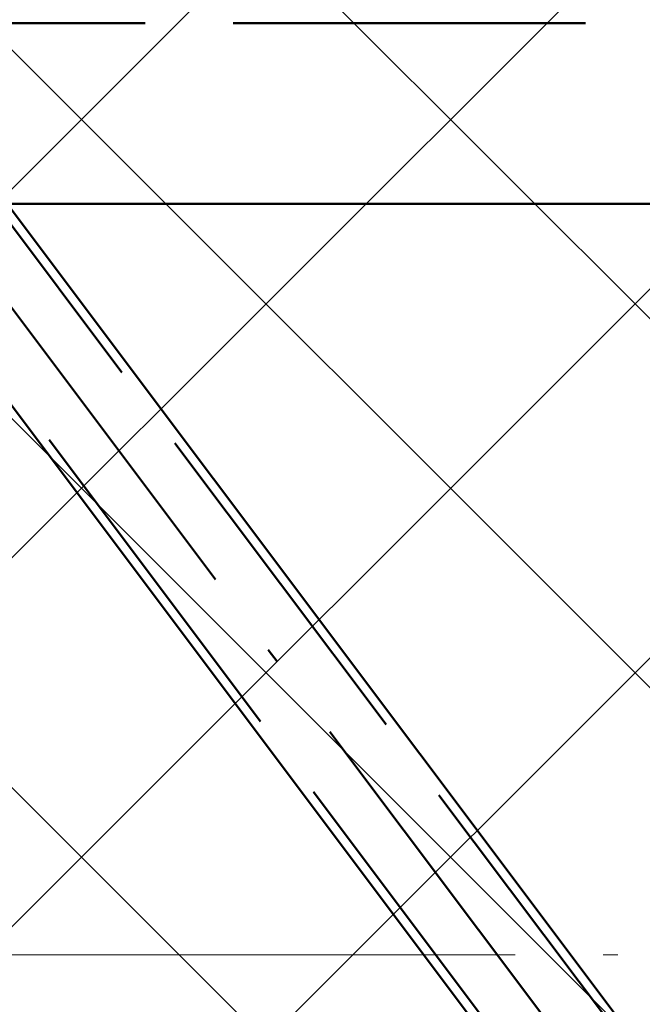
# Paper-space layout 'Layout1' of a CAD drawing. Extents: x -2 to 1243, y -36 to 596.
# Tile 21 of 84: x 309.07 to 314.37, y 71.3 to 79.69. Entities that reach past the tile are written whole.
import ezdxf

# ---------------------------------------------------------------- set-up
doc = ezdxf.new("R2010")
doc.units = 0
for name, pattern in [('ACAD_ISO02W100', [15, 12, -3]), ('ACAD_ISO04W100', [30.5, 24, -3, 0.5, -3]), ('HP_01_CER_B', [8, 5, -1, 1, -1])]:
    doc.linetypes.add(name, pattern=pattern)
for name, color, linetype, lineweight in [('SS_1.ET-HALA_TaO-RASTR', 7, 'HP_01_CER_B', 13), ('SS_2.ET-HALA_TaO-LAVKA_+8.000m', 134, 'CONTINUOUS', 50), ('SS_SRAFY', 8, 'CONTINUOUS', 18)]:
    doc.layers.add(name, color=color, linetype=linetype, lineweight=lineweight)

psp = doc.layouts.get("Layout1")

# ---------------------------------------------------------------- hatches: boundary and pattern name
at = {"layer": 'SS_SRAFY'}
h = psp.add_hatch(dxfattribs=at)
h.set_pattern_fill('ANSI37', color=8, scale=0.7, angle=90, style=0)
h.set_pattern_definition([(135, (262.4486, 81.9855), (-1.571545, -1.571545), []), (225, (262.4486, 81.9855), (1.571545, -1.571545), [])])
h.paths.add_polyline_path([(204.3581, 67.9443), (204.3581, 63.7242), (319.1181, 63.7242), (319.1181, 79.7443), (325.1381, 79.7443), (325.1381, 99.7242), (202.1381, 99.7242), (202.1381, 67.9443)], flags=0)
h.paths.add_polyline_path([(305.2581, 65.0242), (305.2581, 67.4243), (305.5781, 67.4243), (305.5781, 65.0242)], flags=0)
h.paths.add_polyline_path([(305.2581, 74.6242), (305.2581, 77.0243), (305.5781, 77.0243), (305.5781, 74.6242)], flags=0)

# ---------------------------------------------------------------- linework, layer by layer
at = {"layer": 'SS_1.ET-HALA_TaO-RASTR', "linetype": 'ACAD_ISO04W100', "ltscale": 0.25}
psp.add_line((55.6656, 71.7242), (361.4083, 71.7242), dxfattribs=at)
at = {"layer": 'SS_2.ET-HALA_TaO-LAVKA_+8.000m', "color": 7, "linetype": 'ACAD_ISO04W100', "ltscale": 0.25}
psp.add_line((307.1381, 79.7242), (319.1381, 63.7242), dxfattribs=at)
at = {"layer": 'SS_2.ET-HALA_TaO-LAVKA_+8.000m', "color": 3, "linetype": 'ACAD_ISO02W100', "ltscale": 0.25}
for p, q in [((202.1381, 79.6642), (319.1381, 79.6642)), ((318.9416, 64.6863), (307.7441, 79.6162)), ((307.0721, 79.1122), (318.2696, 64.1823))]:
    psp.add_line(p, q, dxfattribs=at)
at = {"layer": 'SS_2.ET-HALA_TaO-LAVKA_+8.000m', "color": 1, "linetype": 'Continuous', "ltscale": 0.25}
for p, q in [((202.1381, 78.1242), (319.1381, 78.1242)), ((317.3881, 65.2242), (307.7131, 78.1242)), ((308.9631, 78.1242), (318.0881, 65.9576))]:
    psp.add_line(p, q, dxfattribs=at)

doc.saveas('drawing.dxf')
